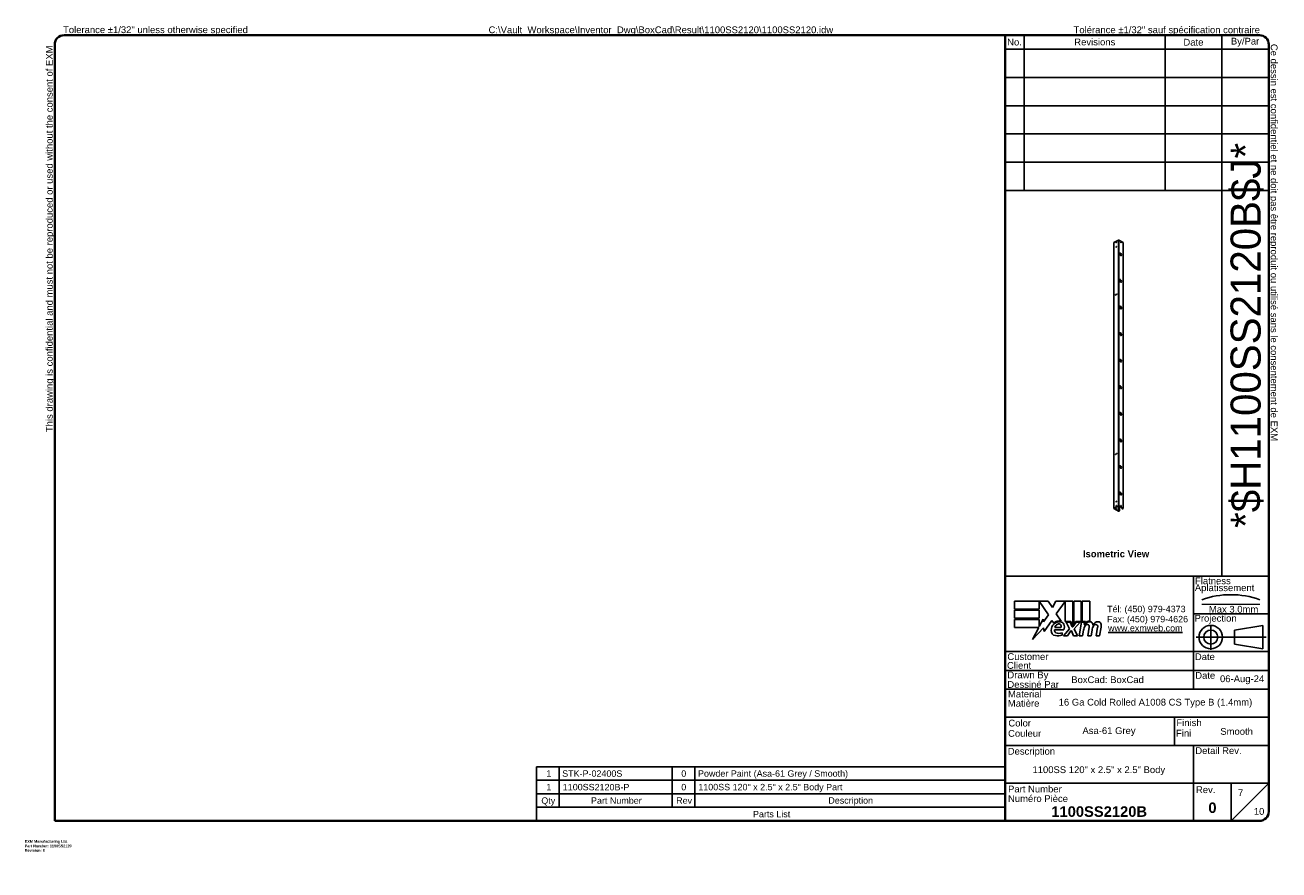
# Model space of a CAD drawing. Header units: inches. Extents: x 0 to 463, y -11 to 301.
import ezdxf
from ezdxf.enums import TextEntityAlignment as Align

# ---------------------------------------------------------------- set-up
doc = ezdxf.new("R2010")
doc.units = ezdxf.units.IN
doc.header["$LTSCALE"] = 27.789831
doc.header["$MEASUREMENT"] = 0
doc.linetypes.add('CHAIN', pattern=[0.7087, 0.4724, -0.0591, 0.1181, -0.0591])
doc.linetypes.add('DASHED', pattern=[0.2067, 0.1654, -0.0413])
doc.layers.get('0').update_dxf_attribs({"lineweight": 25})
for name, color, linetype, lineweight in [('Centerline(ANSI)', 7, 'Continuous', 25), ('Sketch Geometry(ANSI)', 7, 'Continuous', 25), ('Symbols(ANSI)', 7, 'Continuous', 25), ('Visible Edges(ANSI)', 7, 'Continuous', 25), ('Visible Tangent Edges(ANSI)', 7, 'Continuous', 25)]:
    doc.layers.add(name, color=color, linetype=linetype, lineweight=lineweight)
doc.styles.add('Current-ANSI', font='arial.ttf')
doc.styles.add('Dimension-ANSI', font='arialbd.ttf')
doc.styles.add('Part List-ANSI', font='arial.ttf')
doc.styles.get("Standard").update_dxf_attribs({"font": 'arialbd.ttf'})
doc.styles.add('Text Style44', font='arialbd.ttf')
doc.styles.add('Text Style83', font='FRE3OF9X.TTF')

# ---------------------------------------------------------------- blocks, each defined once
blk = doc.blocks.new('Parts List2')
at = {"layer": 'Symbols(ANSI)'}
for p, q in [((13.023, 0.975), (6.798, 0.975)), ((6.798, 0.975), (6.798, 0.615)), ((7.098, 0.975), (7.098, 0.615)), ((8.598, 0.975), (8.598, 0.615)), ((8.898, 0.975), (8.898, 0.615)), ((13.023, 0.975), (13.023, 0.615)), ((13.023, 0.795), (6.798, 0.795)), ((13.023, 0.615), (6.798, 0.615)), ((6.798, 0.435), (6.798, 0.615)), ((7.098, 0.435), (7.098, 0.615)), ((8.598, 0.435), (8.598, 0.615)), ((8.898, 0.435), (8.898, 0.615)), ((13.023, 0.435), (13.023, 0.615)), ((6.798, 0.255), (6.798, 0.435)), ((13.023, 0.435), (6.798, 0.435)), ((13.023, 0.255), (13.023, 0.435)), ((13.023, 0.255), (6.798, 0.255))]:
    blk.add_line(p, q, dxfattribs=at)
at = {"layer": 'Symbols(ANSI)', "char_height": 0.085, "attachment_point": 7, "style": 'Part List-ANSI'}
for s, insert in [('1', (6.928, 0.842)), ('STK-P-02400S', (7.138, 0.84)), ('0', (8.72, 0.84)), ('Powder Paint (Asa-61 Grey / Smooth)', (8.942, 0.816)), ('1', (6.928, 0.662)), ('1100SS2120B-P', (7.146, 0.66)), ('0', (8.72, 0.66)), ('1100SS 120" x 2.5" x 2.5" Body Part', (8.946, 0.636)), ('Qty', (6.861, 0.456)), ('Part Number', (7.521, 0.481)), ('Rev', (8.652, 0.481)), ('Description', (10.673, 0.458)), ('Parts List', (9.672, 0.301))]:
    blk.add_mtext(s, dxfattribs=dict(at, insert=insert))
blk = doc.blocks.new('Title Blocks EXM - ANSI B')
for p, q in [((13.372, 3.063), (13.372, 3.17)), ((13.372, 3.17), (13.818, 3.17)), ((13.824, 2.989), (13.701, 3.168)), ((13.701, 3.168), (13.701, 3.063)), ((13.818, 3.17), (13.877, 3.083)), ((13.877, 3.083), (13.923, 3.17)), ((13.923, 3.17), (14.146, 3.17)), ((14.046, 3.166), (13.924, 3.002)), ((14.046, 2.9), (14.046, 3.166)), ((14.146, 3.17), (14.146, 2.842)), ((14.16, 3.17), (14.259, 3.17)), ((14.16, 2.866), (14.16, 3.17)), ((14.259, 3.17), (14.259, 2.9)), ((14.273, 3.17), (14.372, 3.17)), ((14.273, 2.9), (14.273, 3.17)), ((14.372, 3.17), (14.372, 2.905)), ((13.701, 3.063), (13.372, 3.063)), ((13.372, 3.049), (13.701, 3.049)), ((13.372, 2.942), (13.372, 3.049)), ((13.701, 3.049), (13.701, 2.942)), ((13.924, 3.002), (13.993, 2.903)), ((13.701, 2.942), (13.372, 2.942)), ((13.372, 2.82), (13.372, 2.927)), ((13.372, 2.927), (13.701, 2.927)), ((13.701, 2.831), (13.752, 2.929)), ((13.701, 2.927), (13.701, 2.831)), ((13.752, 2.929), (13.758, 2.895)), ((13.758, 2.895), (13.824, 2.989)), ((13.87, 2.914), (13.765, 2.768)), ((13.893, 2.876), (13.87, 2.914)), ((14.121, 2.9), (14.046, 2.9)), ((14.059, 2.891), (14.113, 2.891)), ((14.105, 2.802), (14.059, 2.891)), ((14.113, 2.891), (14.139, 2.83)), ((14.146, 2.842), (14.121, 2.9)), ((14.146, 2.83), (14.19, 2.891)), ((14.185, 2.9), (14.16, 2.866)), ((14.245, 2.891), (14.164, 2.803)), ((14.259, 2.9), (14.185, 2.9)), ((14.19, 2.891), (14.245, 2.891)), ((14.232, 2.709), (14.264, 2.891)), ((14.264, 2.891), (14.302, 2.891)), ((14.314, 2.9), (14.273, 2.9)), ((14.302, 2.891), (14.299, 2.859)), ((14.299, 2.859), (14.309, 2.859)), ((14.312, 2.88), (14.314, 2.9)), ((13.695, 2.82), (13.372, 2.82)), ((13.612, 2.661), (13.695, 2.82)), ((13.758, 2.815), (13.612, 2.661)), ((13.765, 2.768), (13.758, 2.815)), ((13.905, 2.788), (14.027, 2.788)), ((13.91, 2.818), (13.99, 2.818)), ((14.005, 2.718), (14.005, 2.748)), ((14.023, 2.709), (14.105, 2.802)), ((14.077, 2.709), (14.023, 2.709)), ((14.122, 2.774), (14.077, 2.709)), ((14.13, 2.774), (14.122, 2.774)), ((14.155, 2.709), (14.13, 2.774)), ((14.139, 2.83), (14.146, 2.83)), ((14.209, 2.709), (14.155, 2.709)), ((14.164, 2.803), (14.209, 2.709)), ((14.276, 2.709), (14.232, 2.709)), ((14.289, 2.784), (14.276, 2.709)), ((14.345, 2.709), (14.365, 2.824)), ((14.389, 2.709), (14.345, 2.709)), ((14.402, 2.784), (14.389, 2.709)), ((14.457, 2.709), (14.477, 2.824)), ((14.501, 2.709), (14.457, 2.709)), ((14.523, 2.823), (14.501, 2.709))]:
    blk.add_line(p, q)
for centre, radius, start, end in [((13.991, 2.772), 0.133, 134.1684, 176.5646), ((13.968, 2.796), 0.11, 77.079, 133.1785), ((13.968, 2.796), 0.0996, 80.4085, 134.1684), ((13.965, 2.811), 0.056, 109.3797, 172.9975), ((13.959, 2.83), 0.0365, 51.1652, 109.3797), ((13.962, 2.833), 0.0318, 331.4547, 51.1652), ((13.981, 2.843), 0.0507, 23.8445, 85.0802), ((13.941, 2.826), 0.094, 336.1555, 23.8445), ((14.442, 2.757), 0.155, 147.5992, 170), ((14.376, 2.816), 0.08, 89.4776, 147.4114), ((14.346, 2.818), 0.042, 96.03, 147.5992), ((14.37, 2.825), 0.08, 88.7952, 136.5849), ((14.344, 2.839), 0.02, 23.5571, 96.03), ((14.325, 2.831), 0.041, 350, 23.5571), ((14.377, 2.862), 0.0338, 16.9928, 89.4776), ((14.555, 2.759), 0.155, 148.5584, 170.8257), ((14.317, 2.844), 0.096, 3.6169, 16.9928), ((14.486, 2.814), 0.0819, 89.6788, 153.9508), ((14.458, 2.818), 0.042, 96.1027, 147.6083), ((14.456, 2.839), 0.02, 23.5487, 96.1027), ((14.437, 2.831), 0.041, 349.9922, 23.5487), ((14.487, 2.861), 0.035, 18.4748, 89.6788), ((14.429, 2.842), 0.096, 349, 18.4748), ((13.925, 2.776), 0.0658, 176.5646, 261.5605), ((13.936, 2.779), 0.032, 163.5261, 244.6784), ((13.945, 2.911), 0.202, 261.5605, 287.3343), ((13.966, 2.842), 0.102, 244.6784, 292.5609)]:
    blk.add_arc(centre, radius, start, end)
at = {"layer": 'Centerline(ANSI)', "linetype": 'DASHED', "lineweight": 18, "ltscale": 0.507983}
blk.add_line((15.861, 3.128), (16.632, 3.128), dxfattribs=at)
at = {"layer": 'Centerline(ANSI)', "linetype": 'CHAIN', "ltscale": 0.185148}
blk.add_line((15.979, 2.855), (15.979, 2.521), dxfattribs=at)
at = {"layer": 'Centerline(ANSI)', "linetype": 'CHAIN', "ltscale": 0.437897}
blk.add_line((15.786, 2.691), (16.717, 2.691), dxfattribs=at)
at = {"layer": 'Sketch Geometry(ANSI)'}
for p, q in [((13.25, 10.687), (16.625, 10.687)), ((13.5, 10.687), (13.5, 8.625)), ((15.375, 10.687), (15.375, 8.625)), ((16.125, 10.687), (16.125, 3.5)), ((13.25, 10.5), (16.75, 10.5)), ((16.75, 10.562), (16.75, 0.375)), ((13.25, 10.125), (16.75, 10.125)), ((13.25, 9.75), (16.75, 9.75)), ((16.75, 9.375), (13.25, 9.375)), ((13.25, 9), (16.75, 9)), ((16.75, 9), (16.75, 8.625)), ((13.25, 8.625), (16.75, 8.625)), ((16.75, 3.5), (13.25, 3.5)), ((15.75, 2), (15.75, 3.5)), ((15.75, 3), (16.75, 3)), ((16.669, 2.847), (16.294, 2.785)), ((16.669, 2.535), (16.669, 2.847)), ((16.294, 2.785), (16.294, 2.598)), ((16.75, 2.5), (13.25, 2.5)), ((16.294, 2.598), (16.669, 2.535)), ((16.75, 2.25), (13.25, 2.25)), ((16.75, 2), (13.25, 2)), ((13.25, 1.629), (16.75, 1.629)), ((15.499, 1.629), (15.499, 1.25)), ((13.25, 1.25), (16.75, 1.25)), ((15.75, 1.25), (15.75, 0.75)), ((15.75, 0.75), (13.25, 0.75)), ((16.25, 0.75), (15.75, 0.75)), ((15.75, 0.75), (15.75, 0.25)), ((16.25, 0.25), (16.25, 0.75)), ((16.25, 0.75), (16.75, 0.75)), ((16.25, 0.25), (16.75, 0.75)), ((16.625, 0.25), (13.25, 0.25))]:
    blk.add_line(p, q, dxfattribs=at)
at = {"layer": 'Sketch Geometry(ANSI)', "linetype": 'Continuous', "lineweight": 35}
for p, q in [((13.25, 8.625), (13.25, 10.687)), ((13.25, 8.625), (13.25, 3.5)), ((13.25, 0.25), (13.25, 3.5))]:
    blk.add_line(p, q, dxfattribs=at)
at = {"layer": 'Sketch Geometry(ANSI)'}
for radius in [0.156, 0.0935]:
    blk.add_circle((15.979, 2.691), radius, dxfattribs=at)
for centre, radius, start, end in [((16.625, 10.562), 0.125, 0, 90), ((16.247, 2.112), 1.143, 70.2973, 109.7027), ((16.625, 0.375), 0.125, 270, 0)]:
    blk.add_arc(centre, radius, start, end, dxfattribs=at)
at = {"layer": 'Symbols(ANSI)', "color": 7, "char_height": 0.09, "style": 'Current-ANSI'}
for s, insert, width, attachment_point in [('No.', (13.373, 10.595), 0.25039, 5), ('Revisions', (14.439, 10.596), 1.87331, 5), ('Date', (15.749, 10.593), 0.75135, 5), ('By/Par', (16.435, 10.594), 0.62202, 5), ('BoxCad: BoxCad', (14.126, 2.125), 1.62362, 4), ('Date', (15.773, 2.136), 0.26554, 7), ('Rev.', (15.783, 0.618), 0.25854, 7)]:
    blk.add_mtext(s, dxfattribs=dict(at, insert=insert, width=width, attachment_point=attachment_point))
for s, insert, attachment_point in [('\\fArial|b1|i0;{\\H0.0900;Isometric View}', (14.281, 3.842), 1), ('Flatness', (15.77, 3.393), 7), ('Aplatissement', (15.768, 3.275), 7), ('Max 3.0mm', (15.954, 3.015), 7), ('Projection', (15.764, 2.87), 7), ('Customer', (13.278, 2.386), 7), ('Date', (15.768, 2.385), 7), ('Client', (13.273, 2.269), 7), ('Drawn By', (13.278, 2.117), 7), ('Dessiné Par', (13.278, 2.016), 7), ('Material', (13.286, 1.889), 7), ('Matière', (13.284, 1.766), 7), ('Color', (13.291, 1.503), 7), ('Finish', (15.523, 1.508), 7), ('Couleur', (13.287, 1.366), 7), ('Fini', (15.518, 1.37), 7), ('Description', (13.283, 1.103), 7), ('Detail Rev.', (15.774, 1.137), 7), ('Part Number', (13.287, 0.627), 7), ('Numéro Pièce', (13.286, 0.5), 7)]:
    blk.add_mtext(s, dxfattribs=dict(at, insert=insert, attachment_point=attachment_point))
at = {"layer": 'Symbols(ANSI)', "color": 7, "insert": (14.602, 3.107), "char_height": 0.085, "attachment_point": 1, "line_spacing_factor": 0.944221, "style": 'Current-ANSI'}
blk.add_mtext('\\fArial|b0|i0;{\\H0.0850;Tél: (450) 979-4373\\PFax: (450) 979-4626}', dxfattribs=at)
at = {"layer": 'Symbols(ANSI)', "color": 5, "true_color": 0x0000ff, "insert": (14.615, 2.854), "char_height": 0.085, "attachment_point": 1, "style": 'Dimension-ANSI'}
blk.add_mtext('\\fArial|b0|i0;{\\H0.0850;\\Lwww.exmweb.com}', dxfattribs=at)
at = {"layer": 'Symbols(ANSI)', "color": 7, "style": 'Current-ANSI'}
for tag, p in [('REV1', (13.375, 10.313)), ('REV1DATE', (15.75, 10.31)), ('REV1BY', (16.437, 10.313)), ('REV2', (13.373, 9.938)), ('REV2DATE', (15.747, 9.941)), ('REV2BY', (16.437, 9.938)), ('REV3', (13.374, 9.563)), ('REV3DATE', (15.752, 9.563)), ('REV3BY', (16.437, 9.564)), ('REV4', (13.377, 9.188)), ('REV4DATE', (15.752, 9.188)), ('REV4BY', (16.441, 9.188)), ('REV5', (13.373, 8.813)), ('REV5DATE', (15.752, 8.813)), ('REV5BY', (16.438, 8.811)), ('MFG_APPROVED_DATE', (16.393, 2.374)), ('DETAIL_REV', (16.249, 0.926))]:
    blk.add_attdef(tag, text='', height=0.09, dxfattribs=at).set_placement(p, align=Align.MIDDLE_CENTER)
for tag, p in [('REV1DESC', (13.526, 10.31)), ('REV2DESC', (13.525, 9.937)), ('REV3DESC', (13.528, 9.564)), ('REV4DESC', (13.533, 9.19)), ('REV5DESC', (13.532, 8.811)), ('COMPANY', (14.12, 2.375))]:
    blk.add_attdef(tag, text='', height=0.09, dxfattribs=at).set_placement(p, align=Align.MIDDLE_LEFT)
at = {"layer": 'Symbols(ANSI)', "color": 7, "style": 'Text Style83'}
blk.add_attdef('BARCODE_001', (16.642, 4.142), '', height=0.4, rotation=90, dxfattribs=at)
at = {"layer": 'Symbols(ANSI)', "color": 7}
for tag, p, height, style in [('IDW_DATE_001', (16.102, 2.093), 0.09, 'Current-ANSI'), ('MATERIEL_001', (13.959, 1.782), 0.09, 'Current-ANSI'), ('COLOR_001', (14.275, 1.404), 0.09, 'Current-ANSI'), ('FINISH_001', (16.106, 1.394), 0.09, 'Current-ANSI'), ('IDW_DESC_001', (13.611, 0.885), 0.09, 'Current-ANSI'), ('Sheet_Number_001', (16.341, 0.58), 0.09, 'Current-ANSI'), ('IDW_NAME_001', (13.861, 0.304), 0.14, 'Text Style44'), ('IDW_REV_001', (15.947, 0.355), 0.14, 'Text Style44'), ('Number_of_sheets_001', (16.551, 0.331), 0.09, 'Current-ANSI')]:
    blk.add_attdef(tag, p, '', height=height, dxfattribs=dict(at, style=style))
blk = doc.blocks.new('Borders 5_EXM - B (Inch)')
at = {"layer": 'Sketch Geometry(ANSI)', "linetype": 'Continuous', "lineweight": 35}
for p, q in [((16.398, 10.692), (0.523, 10.692)), ((0.398, 10.567), (0.398, 0.255)), ((16.523, 0.38), (16.523, 10.567)), ((0.398, 0.255), (16.398, 0.255))]:
    blk.add_line(p, q, dxfattribs=at)
for centre, start, end in [((0.523, 10.567), 90, 180), ((16.398, 10.567), 0, 90), ((16.398, 0.38), 270, 0)]:
    blk.add_arc(centre, 0.125, start, end, dxfattribs=at)
at = {"layer": 'Symbols(ANSI)', "color": 7, "char_height": 0.09, "attachment_point": 7, "style": 'Current-ANSI'}
for s, insert in [('Tolérance ±1/32" sauf spécification contraire', (13.93, 10.691)), ('Tolerance ±1/32" unless otherwise specified', (0.509, 10.692))]:
    blk.add_mtext(s, dxfattribs=dict(at, insert=insert))
for s, insert, rotation in [('This drawing is confidential and must not be reproduced or used without the consent of EXM', (0.398, 5.419), 90), ('Ce dessin est confidentiel et ne doit pas être reproduit ou utilisé sans le consentement de EXM', (16.522, 10.576), 270)]:
    blk.add_mtext(s, dxfattribs=dict(at, insert=insert, rotation=rotation))
at = {"layer": 'Symbols(ANSI)', "color": 7, "style": 'Current-ANSI'}
blk.add_attdef('FILENAME_AND_PATH_001', (6.16, 10.718), '', height=0.09, dxfattribs=at)

msp = doc.modelspace()

# ---------------------------------------------------------------- linework, layer by layer
at = {"layer": 'Visible Edges(ANSI)'}
for p, q in [((402, 220.51), (402, 122.41)), ((403.67, 221.5), (402.03, 220.55)), ((405.44, 220.55), (403.79, 221.5)), ((405.47, 122.41), (405.47, 220.51)), ((404.13, 216.43), (404.13, 216.43)), ((404.13, 216.36), (404.13, 216.36)), ((404.13, 216.36), (404.13, 216.36)), ((404.15, 216.7), (404.16, 216.71)), ((404.22, 216.6), (404.22, 216.6)), ((404.41, 216.7), (404.41, 216.7)), ((404.41, 216.7), (404.41, 216.7)), ((404.41, 215.78), (404.41, 215.78)), ((404.41, 215.78), (404.41, 215.78)), ((404.48, 216.66), (404.48, 216.66)), ((404.48, 215.74), (404.48, 215.74)), ((404.65, 215.84), (404.66, 215.84)), ((404.72, 215.73), (404.72, 215.73)), ((404.75, 216.07), (404.75, 216.07)), ((404.75, 216.01), (404.75, 216.01)), ((404.75, 216.01), (404.75, 216.01)), ((404.13, 206.62), (404.13, 206.62)), ((404.13, 206.55), (404.13, 206.55)), ((404.13, 206.55), (404.13, 206.55)), ((404.15, 206.89), (404.16, 206.9)), ((404.22, 206.78), (404.22, 206.79)), ((404.41, 206.89), (404.41, 206.89)), ((404.41, 206.89), (404.41, 206.89)), ((404.41, 205.97), (404.41, 205.97)), ((404.41, 205.97), (404.41, 205.97)), ((404.48, 206.85), (404.48, 206.85)), ((404.48, 205.93), (404.48, 205.93)), ((404.65, 206.03), (404.66, 206.03)), ((404.72, 205.92), (404.72, 205.92)), ((404.75, 206.26), (404.75, 206.26)), ((404.75, 206.2), (404.75, 206.2)), ((404.75, 206.2), (404.75, 206.2)), ((404.13, 196.81), (404.13, 196.81)), ((404.13, 196.74), (404.13, 196.74)), ((404.13, 196.74), (404.13, 196.74)), ((404.15, 197.08), (404.16, 197.09)), ((404.22, 196.97), (404.22, 196.98)), ((404.41, 197.08), (404.41, 197.08)), ((404.41, 197.08), (404.41, 197.08)), ((404.41, 196.16), (404.41, 196.16)), ((404.41, 196.16), (404.41, 196.16)), ((404.48, 197.04), (404.48, 197.04)), ((404.48, 196.12), (404.48, 196.12)), ((404.65, 196.22), (404.66, 196.22)), ((404.72, 196.11), (404.72, 196.11)), ((404.75, 196.45), (404.75, 196.45)), ((404.75, 196.39), (404.75, 196.39)), ((404.75, 196.39), (404.75, 196.39)), ((404.13, 187), (404.13, 187)), ((404.13, 186.93), (404.13, 186.93)), ((404.13, 186.93), (404.13, 186.93)), ((404.15, 187.27), (404.16, 187.27)), ((404.22, 187.16), (404.22, 187.17)), ((404.41, 187.27), (404.41, 187.27)), ((404.41, 187.27), (404.41, 187.27)), ((404.41, 186.35), (404.41, 186.35)), ((404.41, 186.35), (404.41, 186.35)), ((404.48, 187.22), (404.48, 187.22)), ((404.48, 186.31), (404.48, 186.31)), ((404.65, 186.41), (404.66, 186.41)), ((404.72, 186.3), (404.72, 186.3)), ((404.75, 186.64), (404.75, 186.64)), ((404.75, 186.58), (404.75, 186.58)), ((404.75, 186.58), (404.75, 186.58)), ((404.13, 177.19), (404.13, 177.19)), ((404.13, 177.12), (404.13, 177.12)), ((404.13, 177.12), (404.13, 177.12)), ((404.15, 177.46), (404.16, 177.46)), ((404.22, 177.35), (404.22, 177.36)), ((404.41, 177.45), (404.41, 177.45)), ((404.41, 177.45), (404.41, 177.45)), ((404.41, 176.54), (404.41, 176.54)), ((404.41, 176.54), (404.41, 176.54)), ((404.48, 177.41), (404.48, 177.41)), ((404.48, 176.5), (404.48, 176.5)), ((404.65, 176.59), (404.66, 176.6)), ((404.72, 176.49), (404.72, 176.49)), ((404.75, 176.83), (404.75, 176.83)), ((404.75, 176.77), (404.75, 176.77)), ((404.75, 176.77), (404.75, 176.77)), ((404.13, 167.38), (404.13, 167.38)), ((404.13, 167.31), (404.13, 167.31)), ((404.13, 167.31), (404.13, 167.31)), ((404.15, 167.65), (404.16, 167.65)), ((404.22, 167.54), (404.22, 167.55)), ((404.41, 167.64), (404.41, 167.64)), ((404.41, 167.64), (404.41, 167.64)), ((404.41, 166.73), (404.41, 166.73)), ((404.41, 166.73), (404.41, 166.73)), ((404.48, 167.6), (404.48, 167.6)), ((404.48, 166.69), (404.48, 166.69)), ((404.65, 166.78), (404.66, 166.79)), ((404.72, 166.68), (404.72, 166.68)), ((404.75, 167.02), (404.75, 167.02)), ((404.75, 166.96), (404.75, 166.96)), ((404.75, 166.96), (404.75, 166.96)), ((404.13, 157.57), (404.13, 157.57)), ((404.13, 157.5), (404.13, 157.5)), ((404.13, 157.5), (404.13, 157.5)), ((404.15, 157.84), (404.16, 157.84)), ((404.22, 157.73), (404.22, 157.73)), ((404.41, 157.83), (404.41, 157.83)), ((404.41, 157.83), (404.41, 157.83)), ((404.48, 157.79), (404.48, 157.79)), ((404.41, 156.92), (404.41, 156.92)), ((404.41, 156.92), (404.41, 156.92)), ((404.48, 156.88), (404.48, 156.88)), ((404.65, 156.97), (404.66, 156.98)), ((404.72, 156.87), (404.72, 156.87)), ((404.75, 157.21), (404.75, 157.21)), ((404.75, 157.15), (404.75, 157.15)), ((404.75, 157.15), (404.75, 157.15)), ((404.13, 147.76), (404.13, 147.76)), ((404.13, 147.69), (404.13, 147.69)), ((404.13, 147.69), (404.13, 147.69)), ((404.15, 148.03), (404.16, 148.03)), ((404.22, 147.92), (404.22, 147.92)), ((404.41, 148.02), (404.41, 148.02)), ((404.41, 148.02), (404.41, 148.02)), ((404.41, 147.11), (404.41, 147.11)), ((404.41, 147.11), (404.41, 147.11)), ((404.48, 147.98), (404.48, 147.98)), ((404.48, 147.07), (404.48, 147.07)), ((404.65, 147.16), (404.66, 147.17)), ((404.72, 147.05), (404.72, 147.06)), ((404.75, 147.4), (404.75, 147.4)), ((404.75, 147.33), (404.75, 147.33)), ((404.75, 147.33), (404.75, 147.33)), ((404.13, 137.94), (404.13, 137.94)), ((404.13, 137.88), (404.13, 137.88)), ((404.13, 137.88), (404.13, 137.88)), ((404.15, 138.22), (404.16, 138.22)), ((404.22, 138.11), (404.22, 138.11)), ((404.41, 138.21), (404.41, 138.21)), ((404.41, 138.21), (404.41, 138.21)), ((404.41, 137.3), (404.41, 137.3)), ((404.41, 137.3), (404.41, 137.3)), ((404.48, 138.17), (404.48, 138.17)), ((404.48, 137.26), (404.48, 137.26)), ((404.65, 137.35), (404.66, 137.36)), ((404.72, 137.24), (404.72, 137.25)), ((404.75, 137.59), (404.75, 137.59)), ((404.75, 137.52), (404.75, 137.52)), ((404.75, 137.52), (404.75, 137.52)), ((404.13, 128.13), (404.13, 128.13)), ((404.13, 128.07), (404.13, 128.07)), ((404.13, 128.07), (404.13, 128.07)), ((404.15, 128.41), (404.16, 128.41)), ((404.22, 128.3), (404.22, 128.3)), ((404.41, 128.4), (404.41, 128.4)), ((404.41, 128.4), (404.41, 128.4)), ((404.41, 127.49), (404.41, 127.49)), ((404.41, 127.49), (404.41, 127.49)), ((404.48, 128.36), (404.48, 128.36)), ((404.48, 127.45), (404.48, 127.45)), ((404.65, 127.54), (404.66, 127.54)), ((404.72, 127.43), (404.72, 127.44)), ((404.75, 127.78), (404.75, 127.78)), ((404.75, 127.71), (404.75, 127.71)), ((404.75, 127.71), (404.75, 127.71)), ((402.03, 122.44), (403.67, 123.39)), ((403.67, 121.42), (402.03, 122.37)), ((402.07, 122.42), (403.71, 123.37)), ((403.71, 121.45), (402.07, 122.4)), ((403.76, 123.37), (405.4, 122.42)), ((403.76, 121.45), (404.01, 121.59)), ((403.79, 123.39), (405.44, 122.44)), ((403.79, 121.42), (404.04, 121.57)), ((404.05, 121.66), (404.05, 123.2)), ((404.09, 121.64), (404.09, 123.18)), ((405.11, 122.59), (405.11, 122.28)), ((405.12, 122.25), (405.16, 122.23)), ((405.4, 122.4), (405.15, 122.25)), ((405.19, 122.23), (405.44, 122.37))]:
    msp.add_line(p, q, dxfattribs=at)
for centre, major_axis, ratio, start_param, end_param in [((402.09, 220.51), (-0.086, 0), 0.575862, 5.497787, 6.283185), ((402.89, 220.59), (0.07, 0.122), 0.578093, 0.279911, 2.861682), ((402.89, 218.96), (0.07, 0.122), 0.578093, 0.279911, 2.861682), ((403.73, 221.46), (0.086, 0), 0.575862, 0.785398, 2.356194), ((404.58, 220.59), (0.07, -0.122), 0.578093, 0.279911, 2.861682), ((405.38, 220.51), (0.086, 0), 0.575862, 0, 0.785398), ((404.44, 216.22), (-0.281, 0.487), 0.578093, 5.588727, 8.552307), ((404.44, 216.22), (-0.281, 0.487), 0.578093, 5.588743, 8.552291), ((404.44, 216.22), (-0.218, 0.379), 0.578093, 4.020502, 6.97894), ((404.44, 216.22), (-0.218, 0.379), 0.578093, 4.020481, 6.978961), ((404.44, 216.22), (0.218, -0.379), 0.578093, 4.020481, 6.978961), ((404.44, 216.22), (0.218, -0.379), 0.578093, 4.020502, 6.97894), ((404.44, 216.22), (0.281, -0.487), 0.578093, 5.588743, 8.552291), ((404.44, 216.22), (0.281, -0.487), 0.578093, 5.588727, 8.552307), ((404.44, 206.41), (-0.281, 0.487), 0.578093, 5.588727, 8.552307), ((404.44, 206.41), (-0.281, 0.487), 0.578093, 5.588743, 8.552291), ((404.44, 206.41), (-0.218, 0.379), 0.578093, 4.020502, 6.97894), ((404.44, 206.41), (-0.218, 0.379), 0.578093, 4.020481, 6.978961), ((404.44, 206.41), (0.218, -0.379), 0.578093, 4.020481, 6.978961), ((404.44, 206.41), (0.218, -0.379), 0.578093, 4.020502, 6.97894), ((404.44, 206.41), (0.281, -0.487), 0.578093, 5.588743, 8.552291), ((404.44, 206.41), (0.281, -0.487), 0.578093, 5.588727, 8.552307), ((402.71, 201.28), (0.07, 0.122), 0.578093, 0.279911, 2.861682), ((403.07, 201.48), (0.07, 0.122), 0.578093, 0.279911, 2.861682), ((404.44, 196.6), (-0.281, 0.487), 0.578093, 5.588727, 8.552307), ((404.44, 196.6), (-0.281, 0.487), 0.578093, 5.588743, 8.552291), ((404.44, 196.6), (-0.218, 0.379), 0.578093, 4.020502, 6.97894), ((404.44, 196.6), (-0.218, 0.379), 0.578093, 4.020481, 6.978961), ((404.44, 196.6), (0.218, -0.379), 0.578093, 4.020481, 6.978961), ((404.44, 196.6), (0.218, -0.379), 0.578093, 4.020502, 6.97894), ((404.44, 196.6), (0.281, -0.487), 0.578093, 5.588743, 8.552291), ((404.44, 196.6), (0.281, -0.487), 0.578093, 5.588727, 8.552307), ((404.44, 186.79), (-0.281, 0.487), 0.578093, 5.588727, 8.552307), ((404.44, 186.79), (-0.281, 0.487), 0.578093, 5.588743, 8.552291), ((404.44, 186.79), (-0.218, 0.379), 0.578093, 4.020502, 6.97894), ((404.44, 186.79), (-0.218, 0.379), 0.578093, 4.020481, 6.978961), ((404.44, 186.79), (0.218, -0.379), 0.578093, 4.020481, 6.978961), ((404.44, 186.79), (0.218, -0.379), 0.578093, 4.020502, 6.97894), ((404.44, 186.79), (0.281, -0.487), 0.578093, 5.588743, 8.552291), ((404.44, 186.79), (0.281, -0.487), 0.578093, 5.588727, 8.552307), ((404.44, 176.98), (-0.281, 0.487), 0.578093, 5.588727, 8.552307), ((404.44, 176.98), (-0.281, 0.487), 0.578093, 5.588743, 8.552291), ((404.44, 176.98), (-0.218, 0.379), 0.578093, 4.020502, 6.97894), ((404.44, 176.98), (-0.218, 0.379), 0.578093, 4.020481, 6.978961), ((404.44, 176.98), (0.218, -0.379), 0.578093, 4.020481, 6.978961), ((404.44, 176.98), (0.218, -0.379), 0.578093, 4.020502, 6.97894), ((404.44, 176.98), (0.281, -0.487), 0.578093, 5.588743, 8.552291), ((404.44, 176.98), (0.281, -0.487), 0.578093, 5.588727, 8.552307), ((404.44, 167.17), (-0.281, 0.487), 0.578093, 5.588727, 8.552307), ((404.44, 167.17), (-0.281, 0.487), 0.578093, 5.588743, 8.552291), ((404.44, 167.17), (-0.218, 0.379), 0.578093, 4.020502, 6.97894), ((404.44, 167.17), (-0.218, 0.379), 0.578093, 4.020481, 6.978961), ((404.44, 167.17), (0.218, -0.379), 0.578093, 4.020481, 6.978961), ((404.44, 167.17), (0.218, -0.379), 0.578093, 4.020502, 6.97894), ((404.44, 167.17), (0.281, -0.487), 0.578093, 5.588743, 8.552291), ((404.44, 167.17), (0.281, -0.487), 0.578093, 5.588727, 8.552307), ((404.44, 157.36), (-0.281, 0.487), 0.578093, 5.588727, 8.552307), ((404.44, 157.36), (-0.281, 0.487), 0.578093, 5.588743, 8.552291), ((404.44, 157.36), (-0.218, 0.379), 0.578093, 4.020502, 6.97894), ((404.44, 157.36), (-0.218, 0.379), 0.578093, 4.020481, 6.978961), ((404.44, 157.36), (0.218, -0.379), 0.578093, 4.020481, 6.978961), ((404.44, 157.36), (0.218, -0.379), 0.578093, 4.020502, 6.97894), ((404.44, 157.36), (0.281, -0.487), 0.578093, 5.588743, 8.552291), ((404.44, 157.36), (0.281, -0.487), 0.578093, 5.588727, 8.552307), ((404.44, 147.54), (-0.281, 0.487), 0.578093, 5.588727, 8.552307), ((404.44, 147.54), (-0.281, 0.487), 0.578093, 5.588743, 8.552291), ((404.44, 147.54), (-0.218, 0.379), 0.578093, 4.020502, 6.97894), ((404.44, 147.54), (-0.218, 0.379), 0.578093, 4.020481, 6.978961), ((404.44, 147.54), (0.218, -0.379), 0.578093, 4.020481, 6.978961), ((404.44, 147.54), (0.218, -0.379), 0.578093, 4.020502, 6.97894), ((404.44, 147.54), (0.281, -0.487), 0.578093, 5.588743, 8.552291), ((404.44, 147.54), (0.281, -0.487), 0.578093, 5.588727, 8.552307), ((402.71, 142.41), (0.07, 0.122), 0.578093, 0.279911, 2.861682), ((403.07, 142.62), (0.07, 0.122), 0.578093, 0.279911, 2.861682), ((404.44, 137.73), (-0.281, 0.487), 0.578093, 5.588727, 8.552307), ((404.44, 137.73), (-0.281, 0.487), 0.578093, 5.588743, 8.552291), ((404.44, 137.73), (-0.218, 0.379), 0.578093, 4.020502, 6.97894), ((404.44, 137.73), (-0.218, 0.379), 0.578093, 4.020481, 6.978961), ((404.44, 137.73), (0.218, -0.379), 0.578093, 4.020481, 6.978961), ((404.44, 137.73), (0.218, -0.379), 0.578093, 4.020502, 6.97894), ((404.44, 137.73), (0.281, -0.487), 0.578093, 5.588743, 8.552291), ((404.44, 137.73), (0.281, -0.487), 0.578093, 5.588727, 8.552307), ((402.89, 124.94), (0.07, 0.122), 0.578093, 0.279911, 2.861682), ((404.44, 127.92), (-0.281, 0.487), 0.578093, 5.588727, 8.552307), ((404.44, 127.92), (-0.281, 0.487), 0.578093, 5.588743, 8.552291), ((404.44, 127.92), (-0.218, 0.379), 0.578093, 4.020502, 6.97894), ((404.44, 127.92), (-0.218, 0.379), 0.578093, 4.020481, 6.978961), ((404.44, 127.92), (0.218, -0.379), 0.578093, 4.020481, 6.978961), ((404.44, 127.92), (0.218, -0.379), 0.578093, 4.020502, 6.97894), ((404.44, 127.92), (0.281, -0.487), 0.578093, 5.588743, 8.552291), ((404.44, 127.92), (0.281, -0.487), 0.578093, 5.588727, 8.552307), ((402.09, 122.41), (-0.086, 0), 0.575862, 5.497787, 7.068583), ((402.09, 122.41), (-0.031, 0), 0.575862, 5.497787, 7.068583), ((402.89, 123.3), (0.07, 0.122), 0.578093, 0.279911, 2.861682), ((402.85, 122.31), (0.07, -0.122), 0.578093, 0.279911, 2.861682), ((403.73, 123.36), (0.086, 0), 0.575862, 0.785398, 2.356194), ((403.73, 121.46), (0.086, 0), 0.575862, 3.926991, 5.497787), ((403.73, 123.36), (0.031, 0), 0.575862, 0.785398, 2.356194), ((403.73, 121.46), (0.031, 0), 0.575862, 3.926991, 5.497787), ((404.01, 121.64), (-0.0299, -0.052), 0.578093, 0.783464, 2.354261), ((404.04, 121.62), (0.0299, 0.052), 0.578093, 3.925057, 5.495853), ((404.58, 123.3), (0.07, -0.122), 0.578093, 0.279911, 2.861682), ((405.15, 122.3), (-0.0299, -0.052), 0.578093, 5.495853, 7.06665), ((405.19, 122.28), (-0.0299, -0.052), 0.578093, 0, 0.783464), ((405.38, 122.41), (0.031, 0), 0.575862, 5.497787, 7.068583), ((405.38, 122.41), (0.086, 0), 0.575862, 5.497787, 7.068583)]:
    msp.add_ellipse(centre, major_axis=major_axis, ratio=ratio, start_param=start_param, end_param=end_param, dxfattribs=at)
for centre, major_axis in [((402.85, 220.61), (-0.07, -0.122)), ((402.85, 218.98), (-0.07, -0.122)), ((404.62, 220.61), (-0.07, 0.122)), ((402.67, 201.3), (-0.07, -0.122)), ((403.03, 201.5), (-0.07, -0.122)), ((402.67, 142.44), (-0.07, -0.122)), ((403.03, 142.64), (-0.07, -0.122)), ((402.85, 124.96), (-0.07, -0.122)), ((402.85, 123.33), (-0.07, -0.122)), ((402.89, 122.33), (-0.07, 0.122)), ((404.62, 123.33), (-0.07, 0.122))]:
    msp.add_ellipse(centre, major_axis=major_axis, ratio=0.578093, dxfattribs=at)
at = {"layer": 'Visible Tangent Edges(ANSI)'}
for p, q in [((402.03, 220.55), (402.03, 122.44)), ((403.67, 123.39), (403.67, 221.5)), ((403.79, 221.5), (403.79, 123.39)), ((405.44, 122.44), (405.44, 220.55)), ((402.07, 122.42), (402.07, 122.4)), ((403.67, 121.42), (403.71, 121.45)), ((403.71, 121.45), (403.71, 123.37)), ((403.76, 123.37), (403.76, 121.45)), ((403.76, 121.45), (403.79, 121.42)), ((404.01, 121.59), (404.04, 121.57)), ((404.09, 121.64), (404.05, 121.66)), ((405.19, 122.23), (405.15, 122.25)), ((405.4, 122.42), (405.44, 122.44)), ((405.4, 122.4), (405.4, 122.42)), ((405.44, 122.37), (405.4, 122.4))]:
    msp.add_line(p, q, dxfattribs=at)

# ---------------------------------------------------------------- block references
at = {"xscale": 27.78983148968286, "yscale": 27.78983148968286, "zscale": 27.78983148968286}
for name, p, values in [('Borders 5_EXM - B (Inch)', (0, 0), {'FILENAME_AND_PATH_001': 'C:\\Vault_Workspace\\Inventor_Dwg\\BoxCad\\Result\\1100SS2120\\1100SS2120.idw'}), ('Title Blocks EXM - ANSI B', (-6.31, 0.13), {'COLOR_001': 'Asa-61 Grey', 'IDW_DATE_001': '06-Aug-24', 'IDW_REV_001': '0', 'Sheet_Number_001': '7', 'Number_of_sheets_001': '10', 'IDW_DESC_001': '1100SS 120" x 2.5" x 2.5" Body', 'IDW_NAME_001': '1100SS2120B', 'BARCODE_001': '*$H1100SS2120B$J*', 'FINISH_001': 'Smooth', 'MATERIEL_001': '16 Ga Cold Rolled A1008 CS Type B (1.4mm)'})]:
    msp.add_blockref(name, p, dxfattribs=at).add_auto_attribs(values)
at = {"layer": 'Symbols(ANSI)', "xscale": 27.78983148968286, "yscale": 27.78983148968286, "zscale": 27.78983148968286}
msp.add_blockref('Parts List2', (0, 0), dxfattribs=at)

# ---------------------------------------------------------------- texts
at = {"insert": (0, 0), "char_height": 1, "attachment_point": 1}
msp.add_mtext_dynamic_manual_height_columns('EXM Manufacturing Ltd.\\PPart Number: 1100SS2120\\PRevision: 0', width=6.991, gutter_width=1, heights=[0], dxfattribs=at).dxf.set("width", 100)

doc.saveas('drawing.dxf')
